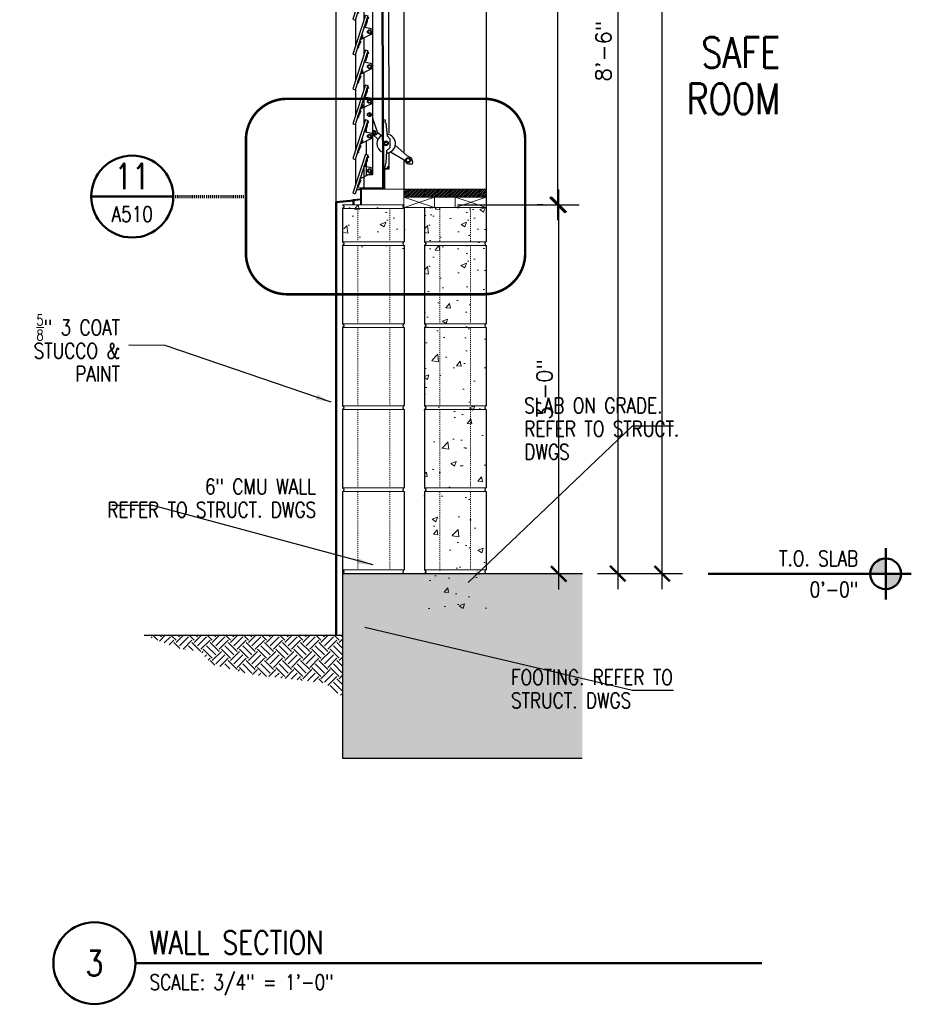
# Model space of a CAD drawing. Header units: inches. Extents: x -3803 to 34213, y -3756 to 4522.
# Tile 35 of 65: x 32087 to 32174, y 3502 to 3598. Entities that reach past the tile are written whole.
import ezdxf
from ezdxf.enums import TextEntityAlignment as Align

# ---------------------------------------------------------------- set-up
doc = ezdxf.new("R2010")
doc.units = ezdxf.units.IN
doc.header["$LTSCALE"] = 0.011
doc.header["$MEASUREMENT"] = 0
doc.header["$PDMODE"] = 1
doc.linetypes.add('DGN Style 3', pattern=[2.233833, 1.595595, -0.638238])
doc.linetypes.add('HIDDEN2', pattern=[0.1875, 0.125, -0.0625])
doc.layers.get('0').update_dxf_attribs({"linetype": 'CONTINUOUS'})
doc.layers.get('Defpoints').update_dxf_attribs({"linetype": 'CONTINUOUS'})
doc.layers.add('A-elev-8', color=8, linetype='CONTINUOUS')
doc.layers.add('woodfill', color=254, linetype='CONTINUOUS')
for name, color, linetype, lineweight in [('A-STAIRS', 3, 'CONTINUOUS', 0), ('A-STRC-IDEN-48', 144, 'CONTINUOUS', 50), ('DIM', 4, 'CONTINUOUS', 13), ('G-DIM', 9, 'CONTINUOUS', 18), ('G-NOTE', 134, 'CONTINUOUS', 18), ('G-PEN0', 174, 'CONTINUOUS', 13), ('G-PEN1', 214, 'CONTINUOUS', 18), ('G-PEN2', 8, 'CONTINUOUS', 25), ('G-PEN4', 4, 'CONTINUOUS', 50), ('G-PEN5', 3, 'CONTINUOUS', 70), ('G-REF', 144, 'CONTINUOUS', 50)]:
    doc.layers.add(name, color=color, linetype=linetype, lineweight=lineweight)
doc.styles.add('ROMANS', font='romans.shx')
doc.styles.add('ROMANS_SML_012', font='ROMANS.shx', dxfattribs={"width": 0.8, "height": 1.125})
doc.dimstyles.new('DIM_016', dxfattribs={"dimscale": 16, "dimtxt": 0.09375, "dimasz": 0.09375, "dimexe": 0.125, "dimexo": 0.09375, "dimgap": 0.03125, "dimtad": 1, "dimdec": 6, "dimrnd": 0.25, "dimzin": 15, "dimdsep": 46, "dimlunit": 4, "dimtxsty": 'ROMANS', "dimblk1": 'ARCHTICK', "dimblk2": 'ARCHTICK', "dimsah": 1, "dimcen": 0.0625, "dimdle": 0.09375, "dimclrd": 256, "dimclre": 256, "dimclrt": 134, "dimadec": 0, "dimazin": 0, "dimtfac": 1, "dimtdec": 6, "dimtix": 1, "dimtmove": 1, "dimatfit": 3, "dimfxl": 1, "dimtvp": 1.2, "dimfrac": 2, "dimtolj": 1, "dimtzin": 15, "dimarcsym": 0})

# ---------------------------------------------------------------- blocks, each defined once
blk = doc.blocks.new('_ArchTick')
at = {"color": 0, "linetype": 'ByBlock', "const_width": 0.15}
blk.add_lwpolyline([(-0.5, -0.5), (0.5, 0.5)], dxfattribs=at)
blk = doc.blocks.new('DET-REF')
blk.add_line((0.25, 0), (-0.25, 0))
blk.add_circle((0, 0), 0.25)
at = {"style": 'ROMANS', "width": 0.8}
blk.add_attdef('A', text='', height=0.1562, dxfattribs=at).set_placement((-0.0013, 0.0449), align=Align.CENTER)
at = {"color": 134, "style": 'ROMANS', "width": 0.8}
blk.add_attdef('AXXX', text='', height=0.0938, dxfattribs=at).set_placement((0, -0.1538), align=Align.CENTER)
blk = doc.blocks.new('window on concrete')
at = {"layer": 'A-elev-8'}
for p, q in [((-0.059, 47.998), (-0.045, 47.998)), ((-0.139, 46.173), (-0.139, 5.045)), ((-3.897, 45.903), (-5.138, 42.101)), ((-3.659, 45.825), (-4.901, 42.023)), ((-4.053, 46.069), (-4.053, 45.426)), ((-3.897, 45.903), (-3.659, 45.825)), ((-3.808, 45.37), (-3.808, 44.661)), ((-2.384, 46.076), (-2.241, 1.646)), ((-2.288, 46.076), (-2.145, 1.505)), ((-1.792, 46.078), (-0.139, 46.078)), ((-1.721, 45.624), (-1.64, 45.624)), ((-1.64, 46.078), (-1.621, 6.978)), ((-4.053, 44.62), (-4.053, 41.913)), ((-3.808, 44.679), (-3.187, 44.679)), ((-3.187, 44.679), (-3.187, 2.924)), ((-3.897, 42.391), (-5.138, 38.588)), ((-3.659, 42.313), (-4.901, 38.511)), ((-3.897, 42.391), (-3.659, 42.313)), ((-5.138, 42.101), (-4.901, 42.023)), ((-3.664, 42.269), (-4.775, 38.931)), ((-3.808, 41.857), (-3.808, 41.148)), ((-4.055, 40.153), (-4.055, 38.509)), ((-3.897, 38.878), (-5.138, 35.076)), ((-5.138, 38.588), (-4.901, 38.511)), ((-3.659, 38.801), (-4.901, 34.998)), ((-3.897, 38.878), (-3.659, 38.801)), ((-4.053, 36.649), (-4.053, 35.004)), ((-3.897, 35.481), (-5.138, 31.679)), ((-5.138, 35.076), (-4.901, 34.998)), ((-3.659, 35.404), (-4.901, 31.601)), ((-3.897, 35.481), (-3.659, 35.404)), ((-4.053, 33.252), (-4.053, 31.607)), ((-3.897, 32.085), (-5.138, 28.282)), ((-3.659, 32.007), (-4.901, 28.205)), ((-3.897, 32.085), (-3.659, 32.007)), ((-5.138, 31.679), (-4.901, 31.601)), ((-4.053, 29.855), (-4.053, 28.211)), ((-3.897, 28.688), (-5.138, 24.886)), ((-5.138, 28.282), (-4.901, 28.205)), ((-3.659, 28.61), (-4.901, 24.808)), ((-3.897, 28.688), (-3.659, 28.61)), ((-4.053, 26.458), (-4.053, 24.814)), ((-3.897, 25.291), (-5.138, 21.489)), ((-3.659, 25.214), (-4.901, 21.411)), ((-3.897, 25.291), (-3.659, 25.214)), ((-5.138, 24.886), (-4.901, 24.808)), ((-4.053, 23.062), (-4.053, 21.417)), ((-3.897, 21.894), (-5.138, 18.092)), ((-5.138, 21.489), (-4.901, 21.411)), ((-3.659, 21.817), (-4.901, 18.014)), ((-3.897, 21.894), (-3.659, 21.817)), ((-4.053, 19.665), (-4.053, 18.02)), ((-3.897, 18.498), (-5.138, 14.695)), ((-3.659, 18.42), (-4.901, 14.618)), ((-3.897, 18.498), (-3.659, 18.42)), ((-5.138, 18.092), (-4.901, 18.014)), ((-4.053, 16.268), (-4.053, 14.624)), ((-3.897, 15.101), (-5.138, 11.298)), ((-5.138, 14.695), (-4.901, 14.618)), ((-3.659, 15.023), (-4.901, 11.221)), ((-3.897, 15.101), (-3.659, 15.023)), ((-4.053, 12.871), (-4.053, 11.227)), ((-3.897, 11.704), (-5.138, 7.902)), ((-3.659, 11.627), (-4.901, 7.824)), ((-3.897, 11.704), (-3.659, 11.627)), ((-5.138, 11.298), (-4.901, 11.221)), ((-4.053, 10.421), (-4.053, 7.83)), ((-3.644, 8.92), (-3.399, 8.636)), ((-3.595, 8.959), (-3.353, 8.679)), ((-3.897, 8.307), (-5.138, 4.505)), ((-5.138, 7.902), (-4.901, 7.824)), ((-5.138, 7.902), (-4.901, 7.824)), ((-3.659, 8.23), (-4.901, 4.427)), ((-3.664, 8.186), (-4.775, 4.848)), ((-3.897, 8.307), (-3.659, 8.23)), ((-3.808, 7.774), (-3.808, 7.065)), ((-3.808, 6.217), (-3.808, 4.905)), ((-3.897, 4.934), (-5.138, 1.131)), ((-3.659, 4.856), (-4.901, 1.054)), ((-3.897, 4.934), (-3.659, 4.856)), ((-1.621, 5.082), (-1.621, 3.482)), ((-5.138, 4.505), (-4.901, 4.427)), ((-3.808, 4.401), (-3.808, 2.838)), ((-0.139, 4.39), (-0.139, 1.509)), ((-4.053, 3.651), (-4.053, 1.646)), ((-3.192, 2.909), (-3.699, 2.909)), ((-5.138, 1.131), (-4.901, 1.054)), ((-4.758, 1.49), (-4.331, 1.49)), ((-4.732, 1.57), (-4.732, 1.49)), ((-4.331, 0), (-4.331, 1.509)), ((-0.046, 0.002), (-0.045, 0.002))]:
    blk.add_line(p, q, dxfattribs=at)
for points in [[(-1.64, 45.624), (-1.721, 45.624), (-1.721, 46.079), (-4.985, 46.065), (-4.986, 47.749)], [(-4.857, 46.065), (-4.857, 42.963)], [(-1.64, 46.078), (-1.64, 45.624)], [(-4.409, 43.365), (-4.349, 43.35), (-4.5, 42.969), (-4.593, 42.834), (-4.559, 42.699), (-4.606, 42.67), (-4.635, 42.829), (-4.407, 43.365)], [(-4.857, 42.157), (-4.857, 39.451)], [(-4.409, 39.852), (-4.349, 39.838), (-4.5, 39.457), (-4.593, 39.322), (-4.559, 39.187), (-4.606, 39.158), (-4.635, 39.316), (-4.407, 39.853)], [(-4.859, 38.638), (-4.859, 36.046)], [(-4.409, 36.34), (-4.349, 36.326), (-4.5, 35.944), (-4.593, 35.81), (-4.559, 35.675), (-4.606, 35.645), (-4.635, 35.804), (-4.407, 36.34)], [(-4.857, 35.134), (-4.857, 32.541)], [(-4.409, 32.943), (-4.349, 32.929), (-4.5, 32.548), (-4.593, 32.413), (-4.559, 32.278), (-4.606, 32.249), (-4.635, 32.407), (-4.407, 32.944)], [(-4.857, 31.737), (-4.857, 29.145)], [(-4.409, 29.546), (-4.349, 29.532), (-4.5, 29.151), (-4.593, 29.016), (-4.559, 28.881), (-4.606, 28.852), (-4.635, 29.011), (-4.407, 29.547)], [(-4.857, 28.34), (-4.857, 25.748)], [(-4.409, 26.15), (-4.349, 26.135), (-4.5, 25.754), (-4.593, 25.619), (-4.559, 25.484), (-4.606, 25.455), (-4.635, 25.614), (-4.407, 26.15)], [(-4.857, 24.943), (-4.857, 22.351)], [(-4.409, 22.753), (-4.349, 22.739), (-4.5, 22.357), (-4.593, 22.222), (-4.559, 22.087), (-4.606, 22.058), (-4.635, 22.217), (-4.407, 22.753)], [(-4.857, 21.546), (-4.857, 18.954)], [(-4.409, 19.356), (-4.349, 19.342), (-4.5, 18.961), (-4.593, 18.826), (-4.559, 18.691), (-4.606, 18.662), (-4.635, 18.82), (-4.407, 19.356)], [(-4.857, 18.15), (-4.857, 15.558)], [(-4.409, 15.959), (-4.349, 15.945), (-4.5, 15.564), (-4.593, 15.429), (-4.559, 15.294), (-4.606, 15.265), (-4.635, 15.423), (-4.407, 15.96)], [(-4.857, 14.753), (-4.857, 12.161)], [(-4.409, 12.563), (-4.349, 12.548), (-4.5, 12.167), (-4.593, 12.032), (-4.559, 11.897), (-4.606, 11.868), (-4.635, 12.027), (-4.407, 12.563)], [(-4.857, 11.356), (-4.857, 8.764)], [(-4.409, 9.166), (-4.349, 9.152), (-4.5, 8.77), (-4.593, 8.635), (-4.559, 8.5), (-4.606, 8.471), (-4.635, 8.63), (-4.407, 9.166)], [(-4.857, 7.959), (-4.857, 5.367)], [(-2.154, 8.308), (-1.975, 8.297), (-1.997, 8.051), (-1.899, 7.967), (-1.776, 6.735), (-1.519, 6.428), (-1.514, 5.554), (-1.824, 5.254), (-1.895, 4.045), (-1.97, 3.921), (-1.987, 3.678), (-2.156, 3.687)], [(-3.172, 6.843), (-2.666, 6.394)], [(-2.77, 7.1), (-2.309, 6.755)], [(-4.409, 5.769), (-4.349, 5.755), (-4.5, 5.374), (-4.593, 5.239), (-4.559, 5.104), (-4.606, 5.074), (-4.635, 5.233), (-4.407, 5.769)], [(-1.442, 5.153), (-0.105, 4.371), (0.152, 4.024), (0.32, 3.99), (0.69, 3.99), (0.723, 4.136), (0.6, 4.538), (0.175, 4.762), (-0.978, 5.802)], [(-4.857, 4.562), (-4.857, 1.994)], [(-2.144, 1.509), (-2.144, 3.578), (-1.695, 3.578), (-1.695, 3.712), (-1.619, 3.712), (-1.619, 3.482), (-2.041, 3.482), (-2.043, 1.509)], [(-4.409, 2.395), (-4.349, 2.381), (-4.5, 2), (-4.593, 1.865), (-4.559, 1.73), (-4.606, 1.701), (-4.635, 1.86), (-4.407, 2.396)], [(-4.331, 1.509), (-4.331, 1.576), (-4.483, 1.576), (-4.483, 1.646), (-2.241, 1.646)], [(-2.205, 1.505), (-2.205, 1.509), (-3.825, 1.509), (-3.825, 1.509)]]:
    blk.add_lwpolyline(points, dxfattribs=at)
for points in [[(-4.435, 43.506), (-3.318, 44.053, 0.796581), (-3.442, 44.587), (-4.001, 44.699), (-4.009, 44.744), (-3.977, 44.812), (-3.876, 44.832), (-3.853, 44.844), (-3.696, 45.327), (-3.691, 45.536), (-3.574, 45.636), (-3.609, 45.67), (-3.732, 45.563), (-3.746, 45.321), (-3.897, 44.861), (-3.895, 44.844), (-3.883, 44.831)], [(-4.435, 39.994), (-3.318, 40.54, 0.796581), (-3.442, 41.075), (-4.001, 41.187), (-4.009, 41.231), (-3.977, 41.299), (-3.876, 41.32), (-3.853, 41.332), (-3.696, 41.814), (-3.691, 42.023), (-3.574, 42.123), (-3.609, 42.158), (-3.732, 42.05), (-3.746, 41.808), (-3.897, 41.349), (-3.895, 41.332), (-3.883, 41.319)], [(-4.435, 36.482), (-3.318, 37.028, 0.796581), (-3.442, 37.562), (-4.001, 37.675), (-4.009, 37.719), (-3.977, 37.787), (-3.876, 37.807), (-3.853, 37.82), (-3.696, 38.302), (-3.691, 38.511), (-3.574, 38.611), (-3.609, 38.646), (-3.732, 38.538), (-3.746, 38.296), (-3.897, 37.837), (-3.895, 37.819), (-3.883, 37.807)], [(-4.435, 33.085), (-3.318, 33.631, 0.796581), (-3.442, 34.165), (-4.001, 34.278), (-4.009, 34.322), (-3.977, 34.39), (-3.876, 34.41), (-3.853, 34.423), (-3.696, 34.905), (-3.691, 35.114), (-3.574, 35.214), (-3.609, 35.249), (-3.732, 35.141), (-3.746, 34.899), (-3.897, 34.44), (-3.895, 34.423), (-3.883, 34.41)], [(-4.435, 29.688), (-3.318, 30.235, 0.796581), (-3.442, 30.769), (-4.001, 30.881), (-4.009, 30.925), (-3.977, 30.994), (-3.876, 31.014), (-3.853, 31.026), (-3.696, 31.509), (-3.691, 31.718), (-3.574, 31.817), (-3.609, 31.852), (-3.732, 31.744), (-3.746, 31.502), (-3.897, 31.043), (-3.895, 31.026), (-3.883, 31.013)], [(-4.435, 26.292), (-3.318, 26.838, 0.796581), (-3.442, 27.372), (-4.001, 27.484), (-4.009, 27.529), (-3.977, 27.597), (-3.876, 27.617), (-3.853, 27.629), (-3.696, 28.112), (-3.691, 28.321), (-3.574, 28.421), (-3.609, 28.455), (-3.732, 28.348), (-3.746, 28.106), (-3.897, 27.647), (-3.895, 27.629), (-3.883, 27.616)], [(-4.435, 22.895), (-3.318, 23.441, 0.796581), (-3.442, 23.975), (-4.001, 24.088), (-4.009, 24.132), (-3.977, 24.2), (-3.876, 24.22), (-3.853, 24.233), (-3.696, 24.715), (-3.691, 24.924), (-3.574, 25.024), (-3.609, 25.059), (-3.732, 24.951), (-3.746, 24.709), (-3.897, 24.25), (-3.895, 24.232), (-3.883, 24.22)], [(-4.009, 24.133), (-3.989, 24.046), (-3.419, 23.937, -0.804516), (-3.404, 23.385), (-4.45, 22.864), (-4.009, 24.133)], [(-4.435, 19.498), (-3.318, 20.044, 0.796581), (-3.442, 20.578), (-4.001, 20.691), (-4.009, 20.735), (-3.977, 20.803), (-3.876, 20.823), (-3.853, 20.836), (-3.696, 21.318), (-3.691, 21.527), (-3.574, 21.627), (-3.609, 21.662), (-3.732, 21.554), (-3.746, 21.312), (-3.897, 20.853), (-3.895, 20.836), (-3.883, 20.823)], [(-4.435, 16.101), (-3.318, 16.647, 0.796581), (-3.442, 17.182), (-4.001, 17.294), (-4.009, 17.338), (-3.977, 17.407), (-3.876, 17.427), (-3.853, 17.439), (-3.696, 17.922), (-3.691, 18.131), (-3.574, 18.23), (-3.609, 18.265), (-3.732, 18.157), (-3.746, 17.915), (-3.897, 17.456), (-3.895, 17.439), (-3.883, 17.426)], [(-4.435, 12.704), (-3.318, 13.251, 0.796581), (-3.442, 13.785), (-4.001, 13.897), (-4.009, 13.942), (-3.977, 14.01), (-3.876, 14.03), (-3.853, 14.042), (-3.696, 14.525), (-3.691, 14.734), (-3.574, 14.834), (-3.609, 14.868), (-3.732, 14.761), (-3.746, 14.518), (-3.897, 14.059), (-3.895, 14.042), (-3.883, 14.029)], [(-4.435, 9.308), (-3.318, 9.854, 0.796581), (-3.442, 10.388), (-4.001, 10.501), (-4.009, 10.545), (-3.977, 10.613), (-3.876, 10.633), (-3.853, 10.646), (-3.696, 11.128), (-3.691, 11.337), (-3.574, 11.437), (-3.609, 11.472), (-3.732, 11.364), (-3.746, 11.122), (-3.897, 10.663), (-3.895, 10.645), (-3.883, 10.633)], [(-4.435, 5.911), (-3.318, 6.457, 0.796581), (-3.442, 6.991), (-4.001, 7.104), (-4.009, 7.148), (-3.977, 7.216), (-3.876, 7.236), (-3.853, 7.249), (-3.696, 7.731), (-3.691, 7.94), (-3.574, 8.04), (-3.609, 8.075), (-3.732, 7.967), (-3.746, 7.725), (-3.897, 7.266), (-3.895, 7.248), (-3.883, 7.236)], [(-3.187, 8.459), (-2.763, 7.098, -0.767087), (-3.18, 6.835)], [(-4.435, 2.537), (-3.318, 3.084, 0.796581), (-3.442, 3.618), (-4.001, 3.73), (-4.009, 3.774), (-3.977, 3.843), (-3.876, 3.863), (-3.853, 3.875), (-3.696, 4.358), (-3.691, 4.567), (-3.574, 4.666), (-3.609, 4.701), (-3.732, 4.594), (-3.746, 4.351), (-3.897, 3.892), (-3.895, 3.875), (-3.883, 3.862)]]:
    blk.add_lwpolyline(points, format="xyb", dxfattribs=at)
for centre, radius in [((-3.503, 44.282), 0.189), ((-3.505, 44.274), 0.147), ((-3.503, 40.77), 0.189), ((-3.505, 40.762), 0.147), ((-3.503, 37.258), 0.189), ((-3.505, 37.25), 0.147), ((-3.503, 33.861), 0.189), ((-3.505, 33.853), 0.147), ((-3.503, 30.464), 0.189), ((-3.505, 30.456), 0.147), ((-3.503, 27.067), 0.189), ((-3.505, 27.06), 0.147), ((-3.503, 23.671), 0.189), ((-3.505, 23.663), 0.147), ((-3.503, 20.274), 0.189), ((-3.505, 20.266), 0.147), ((-3.503, 16.877), 0.189), ((-3.505, 16.869), 0.147), ((-3.503, 13.48), 0.189), ((-3.505, 13.472), 0.147), ((-3.503, 10.083), 0.189), ((-3.505, 10.076), 0.147), ((-3.503, 8.794), 0.189), ((-3.503, 6.687), 0.189), ((-3.505, 6.679), 0.147), ((-3.036, 7.046), 0.107), ((-1.892, 5.996), 0.233), ((-1.88, 5.984), 0.14), ((0.271, 4.345), 0.251), ((0.271, 4.345), 0.167), ((-3.503, 3.313), 0.189), ((-3.505, 3.305), 0.147)]:
    blk.add_circle(centre, radius, dxfattribs=at)
for centre, radius, start, end in [((-4.325, 43.834), 0.178, 253.46167, 68.24755), ((-4.343, 43.845), 0.109, 266.06037, 55.64885), ((-4.325, 40.321), 0.178, 253.46167, 68.24755), ((-4.343, 40.332), 0.109, 266.06037, 55.64885), ((-4.325, 36.835), 0.178, 253.46167, 68.24755), ((-4.343, 36.846), 0.109, 266.06037, 55.64885), ((-4.325, 33.439), 0.178, 253.46167, 68.24755), ((-4.343, 33.45), 0.109, 266.06037, 55.64885), ((-4.325, 30.042), 0.178, 253.46167, 68.24755), ((-4.343, 30.053), 0.109, 266.06037, 55.64885), ((-4.325, 26.645), 0.178, 253.46167, 68.24755), ((-4.343, 26.656), 0.109, 266.06037, 55.64885), ((-4.325, 23.248), 0.178, 253.46167, 68.24755), ((-4.343, 23.259), 0.109, 266.06037, 55.64885), ((-4.325, 19.851), 0.178, 253.46167, 68.24755), ((-4.343, 19.863), 0.109, 266.06037, 55.64885), ((-4.325, 16.455), 0.178, 253.46167, 68.24755), ((-4.343, 16.466), 0.109, 266.06037, 55.64885), ((-4.325, 13.058), 0.178, 253.46167, 68.24755), ((-4.343, 13.069), 0.109, 266.06037, 55.64885), ((-4.325, 9.661), 0.178, 253.46167, 68.24755), ((-4.343, 9.672), 0.109, 266.06037, 55.64885), ((-3.044, 7.037), 0.168, 211.55068, 148.44932), ((-1.866, 5.959), 0.911, 114.30276, 245.69724), ((-1.866, 5.959), 0.911, 271.87075, 85.1759), ((-4.325, 6.238), 0.178, 253.46167, 68.24755), ((-4.343, 6.249), 0.109, 266.06037, 55.64885)]:
    blk.add_arc(centre, radius, start, end, dxfattribs=at)
at = {"layer": 'DIM', "ltscale": 10}
blk.add_line((-4.906, 47.752), (-4.906, 48.003), dxfattribs=at)
at = {"layer": 'DIM', "ltscale": 10, "flags": 128}
blk.add_lwpolyline([(-0.647, 47.752), (-0.125, 47.752), (-0.139, 46.173), (-4.905, 46.173), (-4.906, 47.752), (-4.397, 47.752)], dxfattribs=at)
blk.add_lwpolyline([(-0.139, 0.002), (-4.262, 0), (-4.262, 1.509), (-0.139, 1.509)], close=True, dxfattribs=at)
blk = doc.blocks.new('scheme 04')
at = {"layer": 'A-STAIRS', "ltscale": 10, "true_color": 0xc7c8ca}
h = blk.add_hatch(dxfattribs=at)
h.set_pattern_fill('EARTH', color=9, scale=5, angle=45)
h.set_pattern_definition([(45, (-32155.9001, -3730.3353), (0, 1.767766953), [1.25, -1.25]), (45, (-32156.2316, -3730.0038), (0, 1.767766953), [1.25, -1.25]), (45, (-32156.563, -3729.6724), (0, 1.767766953), [1.25, -1.25]), (135, (-32156.563, -3729.4514), (-1.767766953, 1e-16), [1.25, -1.25]), (135, (-32156.2316, -3729.12), (-1.767766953, 1e-16), [1.25, -1.25]), (135, (-32155.9001, -3728.7885), (-1.767766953, 1e-16), [1.25, -1.25])])
h.paths.add_polyline_path([(-164.91, -192), (-145.541, -192), (-145.541, -198), (-147.429, -196.65), (-154.221, -195.878), (-158.325, -194.863), (-159.352, -193.633), (-161.622, -193.276)])
at = {"layer": 'G-PEN0'}
h = blk.add_hatch(dxfattribs=at)
h.set_pattern_fill('AR-CONC', color=256, scale=0.75, style=0)
h.set_pattern_definition([(50, (-30017.301, -3836.3353), (5.3794514, -0.470641), [0.5625, -6.1875]), (355, (-30017.301, -3836.3353), (-1.040635, 5.641441), [0.45, -4.95]), (100.451444, (-30016.853, -3836.3745), (4.33881635, 5.1707999), [0.4780514, -5.2585658]), (46.1842, (-30017.301, -3834.835), (8.00431, -1.2413946), [0.84375, -9.28125]), (96.635635, (-30016.634, -3834.939), (7.0099646, 7.3058895), [0.7170776, -7.8878532]), (351.184164, (-30017.301, -3834.835), (7.0099646, 7.3058895), [0.675, -7.425]), (21, (-30016.551, -3835.2103), (4.4768029, -3.0196417), [0.5625, -6.1875]), (326, (-30016.551, -3835.2103), (1.824865, 5.4386253), [0.45, -4.95]), (71.451445, (-30016.178, -3835.462), (6.3016678, 2.41898365), [0.4780514, -5.2585658]), (37.5, (-30017.3011, -3836.3353), (0.09119891, 2.4967039), [0, -4.89, 0, -5.025, 0, -4.96875]), (7.5, (-30017.3011, -3836.3353), (1.97302153, 2.95808784), [0, -2.865, 0, -4.7775, 0, -1.89375]), (327.5, (-30018.9736, -3836.3353), (4.00366827, -0.16916154), [0, -1.875, 0, -5.85, 0, -7.7625]), (317.5, (-30019.7236, -3836.3353), (4.37389627, 0.75078737), [0, -2.4375, 0, -3.885, 0, -5.5125])])
h.paths.add_polyline_path([(-137.542, -150.265), (-131.541, -150.265), (-131.542, -190), (-137.542, -190)])
h.paths.add_polyline_path([(-137.47, -90), (-131.433, -90), (-131.541, -101.994), (-137.541, -101.998)])
h = blk.add_hatch(dxfattribs=at)
h.set_pattern_fill('AR-CONC', color=256, scale=0.75, style=0)
h.set_pattern_definition([(50, (-30025.1742, -3832.3353), (5.3794514, -0.470641), [0.5625, -6.1875]), (355, (-30025.174, -3832.3353), (-1.040635, 5.641441), [0.45, -4.95]), (100.451444, (-30024.726, -3832.3745), (4.33881635, 5.1707999), [0.4780514, -5.2585658]), (46.1842, (-30025.174, -3830.835), (8.00431, -1.2413946), [0.84375, -9.28125]), (96.635635, (-30024.507, -3830.939), (7.0099646, 7.3058895), [0.7170776, -7.8878532]), (351.184164, (-30025.174, -3830.835), (7.0099646, 7.3058895), [0.675, -7.425]), (21, (-30024.4242, -3831.2103), (4.4768029, -3.0196417), [0.5625, -6.1875]), (326, (-30024.424, -3831.2103), (1.824865, 5.4386253), [0.45, -4.95]), (71.451445, (-30024.051, -3831.462), (6.3016678, 2.41898365), [0.4780514, -5.2585658]), (37.5, (-30025.1742, -3832.3353), (0.09119891, 2.4967039), [0, -4.89, 0, -5.025, 0, -4.96875]), (7.5, (-30025.1742, -3832.3353), (1.97302153, 2.95808784), [0, -2.865, 0, -4.7775, 0, -1.89375]), (327.5, (-30026.8467, -3832.3353), (4.00366827, -0.16916154), [0, -1.875, 0, -5.85, 0, -7.7625]), (317.5, (-30027.5967, -3832.3353), (4.37389627, 0.75078737), [0, -2.4375, 0, -3.885, 0, -5.5125])])
h.paths.add_polyline_path([(-139.415, -149.997), (-145.415, -149.997), (-145.415, -154.392), (-139.415, -154.392)])
h = blk.add_hatch(dxfattribs=at)
h.set_pattern_fill('AR-CONC', color=256, scale=0.75, style=0)
h.set_pattern_definition([(50, (-30017.2995, -3832.3353), (5.3794514, -0.470641), [0.5625, -6.1875]), (355, (-30017.2995, -3832.3353), (-1.040635, 5.641441), [0.45, -4.95]), (100.451444, (-30016.851, -3832.3745), (4.33881635, 5.1707999), [0.4780514, -5.2585658]), (46.1842, (-30017.2995, -3830.835), (8.00431, -1.2413946), [0.84375, -9.28125]), (96.635635, (-30016.6325, -3830.939), (7.0099646, 7.3058895), [0.7170776, -7.8878532]), (351.184164, (-30017.2995, -3830.835), (7.0099646, 7.3058895), [0.675, -7.425]), (21, (-30016.5495, -3831.2103), (4.4768029, -3.0196417), [0.5625, -6.1875]), (326, (-30016.5495, -3831.2103), (1.824865, 5.4386253), [0.45, -4.95]), (71.451445, (-30016.1764, -3831.462), (6.3016678, 2.41898365), [0.4780514, -5.2585658]), (37.5, (-30017.2995, -3832.3353), (0.09119891, 2.4967039), [0, -4.89, 0, -5.025, 0, -4.96875]), (7.5, (-30017.2995, -3832.3353), (1.97302153, 2.95808784), [0, -2.865, 0, -4.7775, 0, -1.89375]), (327.5, (-30018.972, -3832.3353), (4.00366827, -0.16916154), [0, -1.875, 0, -5.85, 0, -7.7625]), (317.5, (-30019.722, -3832.3353), (4.37389627, 0.75078737), [0, -2.4375, 0, -3.885, 0, -5.5125])])
h.paths.add_polyline_path([(-131.541, -150.265), (-137.541, -150.265), (-137.541, -154.392), (-131.541, -154.392)])
at = {"layer": 'G-PEN0', "true_color": 0xc7c8ca}
blk.add_hatch(color=9, dxfattribs=at).paths.add_polyline_path([(-122.152, -204), (-122.152, -186), (-145.541, -186), (-145.541, -204)])
at = {"layer": 'woodfill', "ltscale": 10}
h = blk.add_hatch(dxfattribs=at)
h.set_pattern_fill('ANSI31', color=256)
h.set_pattern_definition([(45, (-32264.24505, -3855.60301), (-0.08838834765, 0.08838834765), [])])
h.paths.add_polyline_path([(-131.541, -149.265), (-139.555, -149.265), (-139.568, -148.488), (-131.541, -148.488)])
at = {"color": 5, "ltscale": 10}
for p, q in [((-145.541, -185.625), (-145.541, -204)), ((-145.541, -186), (-122.152, -186)), ((-145.541, -186), (-122.152, -186)), ((-145.541, -204), (-122.152, -204))]:
    blk.add_line(p, q, dxfattribs=at)
at = {"color": 6, "ltscale": 10}
blk.add_line((-164.91, -192), (-145.541, -192), dxfattribs=at)
at = {"layer": 'A-elev-8'}
blk.add_line((-144.485, -149.572), (-144.493, -149.498), dxfattribs=at)
for points in [[(-144.493, -149.498), (-143.746, -149.42)], [(-144.485, -149.572), (-143.746, -149.495)]]:
    blk.add_lwpolyline(points, dxfattribs=at)
at = {"layer": 'DIM', "ltscale": 10}
for p, q in [((-143.677, -149.744), (-143.677, -148.488)), ((-139.555, -149.265), (-136.555, -150.265)), ((-136.555, -149.265), (-139.541, -150.265)), ((-134.541, -149.265), (-131.541, -150.265)), ((-131.541, -149.265), (-134.527, -150.265)), ((-145.541, -149.997), (-139.541, -149.997)), ((-145.541, -149.997), (-139.555, -149.997)), ((-137.541, -150.265), (-131.541, -150.265)), ((-137.541, -150.265), (-131.541, -150.265))]:
    blk.add_line(p, q, dxfattribs=at)
at = {"layer": 'DIM', "color": 4, "ltscale": 10}
blk.add_line((-122.152, -186), (-124.985, -186), dxfattribs=at)
at = {"layer": 'DIM', "ltscale": 10}
for points in [[(-131.541, -149.265), (-139.568, -149.265), (-139.555, -148.488), (-131.541, -148.488)], [(-139.555, -150.265), (-139.555, -149.265), (-136.555, -149.265), (-136.555, -150.265)], [(-134.541, -150.265), (-134.541, -149.265), (-131.541, -149.265), (-131.541, -150.265)]]:
    blk.add_lwpolyline(points, close=True, dxfattribs=at)
at = {"layer": 'G-PEN0', "flags": 128}
for points in [[(-139.541, -153.608), (-145.541, -153.608), (-145.541, -150.372), (-139.541, -150.372)], [(-131.541, -153.608), (-137.541, -153.608), (-137.541, -150.265), (-131.541, -150.265)], [(-139.541, -161.608), (-145.541, -161.608), (-145.541, -153.983), (-139.541, -153.983)], [(-131.541, -161.608), (-137.541, -161.608), (-137.541, -153.983), (-131.541, -153.983)], [(-139.541, -169.614), (-145.541, -169.614), (-145.541, -161.989), (-139.541, -161.989)], [(-131.541, -169.614), (-137.541, -169.614), (-137.541, -161.989), (-131.541, -161.989)], [(-139.541, -177.619), (-145.541, -177.619), (-145.541, -169.994), (-139.541, -169.994)], [(-131.541, -177.619), (-137.541, -177.619), (-137.541, -169.994), (-131.541, -169.994)], [(-139.541, -185.625), (-145.541, -185.625), (-145.541, -178), (-139.541, -178)], [(-131.541, -185.625), (-137.541, -185.625), (-137.541, -178), (-131.541, -178)]]:
    blk.add_lwpolyline(points, close=True, dxfattribs=at)
at = {"layer": 'G-PEN1', "linetype": 'Continuous'}
for p, q in [((-139.541, -150.372), (-145.541, -150.372)), ((-139.541, -150.372), (-145.541, -150.372)), ((-131.541, -150.265), (-137.541, -150.265)), ((-131.541, -150.265), (-137.541, -150.265)), ((-145.541, -153.608), (-139.541, -153.608)), ((-137.541, -153.608), (-131.541, -153.608)), ((-139.541, -153.983), (-145.541, -153.983)), ((-139.541, -153.983), (-145.541, -153.983)), ((-139.541, -153.983), (-145.541, -153.983)), ((-131.541, -153.983), (-137.541, -153.983)), ((-131.541, -153.983), (-137.541, -153.983)), ((-131.541, -153.983), (-137.541, -153.983)), ((-145.541, -161.608), (-139.541, -161.608)), ((-139.541, -161.989), (-145.541, -161.989)), ((-139.541, -161.989), (-145.541, -161.989)), ((-139.541, -161.989), (-145.541, -161.989)), ((-137.541, -161.608), (-131.541, -161.608)), ((-131.541, -161.989), (-137.541, -161.989)), ((-131.541, -161.989), (-137.541, -161.989)), ((-131.541, -161.989), (-137.541, -161.989)), ((-145.541, -169.614), (-139.541, -169.614)), ((-139.541, -169.994), (-145.541, -169.994)), ((-139.541, -169.994), (-145.541, -169.994)), ((-139.541, -169.994), (-145.541, -169.994)), ((-137.541, -169.614), (-131.541, -169.614)), ((-131.541, -169.994), (-137.541, -169.994)), ((-131.541, -169.994), (-137.541, -169.994)), ((-131.541, -169.994), (-137.541, -169.994)), ((-145.541, -177.619), (-139.541, -177.619)), ((-137.541, -177.619), (-131.541, -177.619)), ((-139.541, -178), (-145.541, -178)), ((-131.541, -178), (-137.541, -178)), ((-145.541, -185.625), (-139.541, -185.625)), ((-132.041, -185.619), (-137.541, -185.619)), ((-137.541, -185.625), (-131.541, -185.625)), ((-137.541, -186), (-131.541, -186))]:
    blk.add_line(p, q, dxfattribs=at)
at = {"layer": 'G-PEN1', "linetype": 'DGN Style 3'}
for p, q in [((-144.041, -150.372), (-144.041, -153.608)), ((-140.915, -150.372), (-140.915, -153.608)), ((-136.041, -150.265), (-136.041, -153.608)), ((-133.041, -150.265), (-133.041, -153.608)), ((-144.041, -153.983), (-144.041, -161.608)), ((-140.915, -153.983), (-140.915, -161.608)), ((-136.041, -153.983), (-136.041, -161.608)), ((-133.041, -153.983), (-133.041, -161.608)), ((-144.041, -161.989), (-144.041, -169.614)), ((-140.915, -161.989), (-140.915, -169.614)), ((-136.041, -161.989), (-136.041, -169.614)), ((-133.041, -161.989), (-133.041, -169.614)), ((-144.041, -169.994), (-144.041, -177.619)), ((-140.915, -169.994), (-140.915, -177.619)), ((-136.041, -169.994), (-136.041, -177.619)), ((-133.041, -169.994), (-133.041, -177.619)), ((-144.041, -178), (-144.041, -185.625)), ((-140.915, -178), (-140.915, -185.625)), ((-136.041, -178), (-136.041, -185.625)), ((-133.041, -178), (-133.041, -185.625))]:
    blk.add_line(p, q, dxfattribs=at)
at = {"layer": 'G-PEN2'}
for p, q in [((-146.166, -149.749), (-146.165, -102.62)), ((-131.541, -101.994), (-131.541, -149.997)), ((-145.541, -150.378), (-145.541, -153.614)), ((-139.541, -150.372), (-139.541, -153.608)), ((-137.541, -150.265), (-137.541, -153.608)), ((-131.541, -149.997), (-131.541, -153.608)), ((-145.541, -153.989), (-145.541, -161.614)), ((-139.541, -153.983), (-139.541, -161.608)), ((-137.541, -153.983), (-137.541, -161.608)), ((-131.541, -153.983), (-131.541, -161.608)), ((-145.541, -161.995), (-145.541, -169.619)), ((-139.541, -161.989), (-139.541, -169.614)), ((-137.541, -161.989), (-137.541, -169.614)), ((-131.541, -161.989), (-131.541, -169.614)), ((-145.541, -170), (-145.541, -177.625)), ((-139.541, -169.994), (-139.541, -177.619)), ((-137.541, -169.994), (-137.541, -177.619)), ((-131.541, -169.994), (-131.541, -177.619)), ((-145.541, -178), (-145.541, -185.625)), ((-139.541, -178), (-139.541, -185.625)), ((-137.541, -178), (-137.541, -185.625)), ((-131.541, -178), (-131.541, -185.625))]:
    blk.add_line(p, q, dxfattribs=at)
at = {"layer": 'G-PEN2', "extrusion": (0, 0, -1)}
for centre in [(145.63, -150.185), (145.63, -150.185), (145.63, -150.191), (145.63, -153.796), (145.63, -153.796), (145.63, -153.796), (145.63, -153.796), (145.63, -153.801), (137.63, -153.796), (137.63, -153.796), (137.63, -153.796), (145.63, -161.801), (145.63, -161.801), (145.63, -161.801), (145.63, -161.801), (145.63, -161.807), (137.63, -161.801), (137.63, -161.801), (137.63, -161.801), (145.63, -169.807), (145.63, -169.807), (145.63, -169.807), (145.63, -169.807), (145.63, -169.813), (137.63, -169.807), (137.63, -169.807), (137.63, -169.807), (145.63, -177.813), (145.63, -177.813), (137.63, -177.813), (145.63, -185.813), (137.63, -185.813)]:
    blk.add_arc(centre, 0.208, 115.4761, 244.5239, dxfattribs=at)
at = {"layer": 'G-PEN2'}
for centre, start, end in [((-139.451, -150.185), 115.4761, 244.5239), ((-139.451, -150.185), 115.4761, 244.5239), ((-139.451, -153.796), 115.4761, 244.5239), ((-139.451, -153.796), 115.4761, 244.5239), ((-139.451, -153.796), 115.4761, 244.5239), ((-137.63, -153.796), 295.4761, 64.5239), ((-137.63, -153.796), 295.4761, 64.5239), ((-137.63, -153.796), 295.4761, 64.5239), ((-131.451, -153.796), 115.4761, 244.5239), ((-131.451, -153.796), 115.4761, 244.5239), ((-131.451, -153.796), 115.4761, 244.5239), ((-139.451, -161.801), 115.4761, 244.5239), ((-139.451, -161.801), 115.4761, 244.5239), ((-139.451, -161.801), 115.4761, 244.5239), ((-137.63, -161.801), 295.4761, 64.5239), ((-137.63, -161.801), 295.4761, 64.5239), ((-137.63, -161.801), 295.4761, 64.5239), ((-131.451, -161.801), 115.4761, 244.5239), ((-131.451, -161.801), 115.4761, 244.5239), ((-131.451, -161.801), 115.4761, 244.5239), ((-139.451, -169.807), 115.4761, 244.5239), ((-139.451, -169.807), 115.4761, 244.5239), ((-139.451, -169.807), 115.4761, 244.5239), ((-137.63, -169.807), 295.4761, 64.5239), ((-137.63, -169.807), 295.4761, 64.5239), ((-137.63, -169.807), 295.4761, 64.5239), ((-131.451, -169.807), 115.4761, 244.5239), ((-131.451, -169.807), 115.4761, 244.5239), ((-131.451, -169.807), 115.4761, 244.5239), ((-139.451, -177.813), 115.4761, 244.5239), ((-137.63, -177.813), 295.4761, 64.5239), ((-131.451, -177.813), 115.4761, 244.5239), ((-139.451, -185.813), 115.4761, 244.5239), ((-137.63, -185.813), 295.4761, 64.5239), ((-131.451, -185.813), 115.4761, 244.5239)]:
    blk.add_arc(centre, 0.208, start, end, dxfattribs=at)
at = {"layer": 'G-PEN4'}
for p, q in [((-144.485, -149.572), (-146.166, -149.749)), ((-146.166, -149.749), (-146.166, -192)), ((-144.485, -149.572), (-144.485, -149.997))]:
    blk.add_line(p, q, dxfattribs=at)
blk.add_blockref('window on concrete', (-139.415, -149.997))
blk = doc.blocks.new('FLR-REF2')
h = blk.add_hatch(color=256)
h.paths.add_polyline_path([(0, 0.0938, 0.414214), (-0.0938, 0), (0, 0)])
h.paths.add_polyline_path([(0.0938, 0), (0, 0), (0, -0.0938, 0.414214)])
for p, q in [((0, 0.1562), (0, -0.1562)), ((0.1562, 0), (-1.0834, 0)), ((0, 0), (0, 0))]:
    blk.add_line(p, q)
blk.add_circle((0, 0), 0.0938)
at = {"color": 134, "style": 'ROMANS', "width": 0.8}
for p in [(-0.168, 0.0469), (-0.168, -0.143)]:
    blk.add_attdef('XX', text='', height=0.0938, dxfattribs=at).set_placement(p, align=Align.RIGHT)
blk = doc.blocks.new('*D50')
at = {"layer": 'Defpoints', "color": 0, "transparency": 16777216}
for p in [(32127.742, 3580.338), (32139.105, 3580.338), (32142.941, 3544.303)]:
    blk.add_point(p, dxfattribs=at)
at = {"layer": 'G-DIM', "lineweight": -2, "transparency": 16777216}
for p, q in [((32139.105, 3542.803), (32139.105, 3581.838)), ((32129.242, 3580.338), (32141.105, 3580.338)), ((32141.441, 3544.303), (32137.105, 3544.303))]:
    blk.add_line(p, q, dxfattribs=at)
at = {"layer": 'G-DIM', "lineweight": -2, "transparency": 16777216, "xscale": 1.5, "yscale": 1.5, "zscale": 1.5}
for p, rotation in [((32139.105, 3580.338), 90), ((32139.105, 3544.303), 270)]:
    blk.add_blockref('_ArchTick', p, dxfattribs=dict(at, rotation=rotation))
at = {"layer": 'G-DIM', "color": 134, "transparency": 16777216, "insert": (32137.712, 3562.32), "char_height": 1.5, "attachment_point": 5, "rotation": 90, "style": 'ROMANS'}
blk.add_mtext('\\A1;3\'-0"', dxfattribs=at)
blk = doc.blocks.new('*D51')
at = {"layer": 'Defpoints', "color": 0, "transparency": 16777216}
for p in [(32127.742, 3628.341), (32139.009, 3628.341), (32139.105, 3580.335)]:
    blk.add_point(p, dxfattribs=at)
at = {"layer": 'G-DIM', "lineweight": -2, "transparency": 16777216}
for p, q in [((32139.009, 3578.835), (32139.009, 3629.841)), ((32129.242, 3628.341), (32141.009, 3628.341)), ((32137.605, 3580.335), (32137.009, 3580.335))]:
    blk.add_line(p, q, dxfattribs=at)
at = {"layer": 'G-DIM', "lineweight": -2, "transparency": 16777216, "xscale": 1.5, "yscale": 1.5, "zscale": 1.5}
for p, rotation in [((32139.009, 3628.341), 90), ((32139.009, 3580.335), 270)]:
    blk.add_blockref('_ArchTick', p, dxfattribs=dict(at, rotation=rotation))
at = {"layer": 'G-DIM', "color": 134, "transparency": 16777216, "insert": (32134.83, 3608.728), "char_height": 1.5, "attachment_point": 5, "rotation": 90, "style": 'ROMANS'}
blk.add_mtext('\\A1;4\'-0"', dxfattribs=at)
blk = doc.blocks.new('*D55')
at = {"layer": 'Defpoints', "color": 0, "transparency": 16777216}
for p in [(32141.732, 3670.308), (32149.196, 3670.308), (32141.732, 3544.335)]:
    blk.add_point(p, dxfattribs=at)
at = {"layer": 'G-DIM', "lineweight": -2, "transparency": 16777216}
for p, q in [((32149.196, 3542.835), (32149.196, 3671.808)), ((32143.232, 3670.308), (32151.196, 3670.308)), ((32143.232, 3544.335), (32151.196, 3544.335))]:
    blk.add_line(p, q, dxfattribs=at)
at = {"layer": 'G-DIM', "lineweight": -2, "transparency": 16777216, "xscale": 1.5, "yscale": 1.5, "zscale": 1.5}
for p, rotation in [((32149.196, 3670.308), 90), ((32149.196, 3544.335), 270)]:
    blk.add_blockref('_ArchTick', p, dxfattribs=dict(at, rotation=rotation))
at = {"layer": 'G-DIM', "color": 134, "transparency": 16777216, "insert": (32147.803, 3607.322), "char_height": 1.5, "attachment_point": 5, "rotation": 90, "style": 'ROMANS'}
blk.add_mtext('\\A1;10\'-6"', dxfattribs=at)
blk = doc.blocks.new('*D180')
at = {"layer": 'Defpoints', "color": 0, "transparency": 16777216}
for p in [(32140.723, 3646.335), (32141.401, 3544.335), (32144.865, 3544.335)]:
    blk.add_point(p, dxfattribs=at)
at = {"layer": 'G-DIM', "lineweight": -2, "transparency": 16777216}
for p, q in [((32144.865, 3647.835), (32144.865, 3542.835)), ((32142.223, 3646.335), (32146.865, 3646.335)), ((32142.901, 3544.335), (32146.865, 3544.335))]:
    blk.add_line(p, q, dxfattribs=at)
at = {"layer": 'G-DIM', "lineweight": -2, "transparency": 16777216, "xscale": 1.5, "yscale": 1.5, "zscale": 1.5}
for p, rotation in [((32144.865, 3646.335), 90), ((32144.865, 3544.335), 270)]:
    blk.add_blockref('_ArchTick', p, dxfattribs=dict(at, rotation=rotation))
at = {"layer": 'G-DIM', "color": 134, "transparency": 16777216, "insert": (32143.472, 3595.335), "char_height": 1.5, "attachment_point": 5, "rotation": 90, "style": 'ROMANS'}
blk.add_mtext('\\A1;8\'-6"', dxfattribs=at)

msp = doc.modelspace()

# ---------------------------------------------------------------- linework, layer by layer
at = {"layer": 'A-STRC-IDEN-48'}
msp.add_line((32097.8003422, 3506.3232123), (32158.9151603, 3506.3232123), dxfattribs=at)
msp.add_circle((32093.8003422, 3506.3232123), 4, dxfattribs=at)
at = {"layer": 'G-DIM'}
msp.add_circle((32093.8003422, 3506.3232123), 4, dxfattribs=at)
at = {"layer": 'G-PEN5', "linetype": 'HIDDEN2', "ltscale": 100, "const_width": 0.25}
msp.add_lwpolyline([(32131.8390781, 3590.673107), (32112.5843156, 3590.673107, 0.4142135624), (32108.5843156, 3586.673107), (32108.5843156, 3575.5988388, 0.4142135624), (32112.5843156, 3571.5988388), (32131.8390781, 3571.5988388, 0.4142135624), (32135.8390781, 3575.5988388), (32135.8390781, 3586.673107, 0.4142135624)], format="xyb", close=True, dxfattribs=at)
at = {"layer": 'G-PEN5', "linetype": 'HIDDEN2'}
msp.add_lwpolyline([(32101.4878469, 3581.1359729), (32108.5843156, 3581.1359729)], dxfattribs=at)

# ---------------------------------------------------------------- block references
msp.add_blockref('scheme 04', (32263.5534416, 3730.3352919))
at = {"layer": 'G-REF', "xscale": 16, "yscale": 16, "zscale": 16}
msp.add_blockref('DET-REF', (32097.4878469, 3581.1359729), dxfattribs=at).add_auto_attribs({'A': '11', 'AXXX': 'A510'})
at = {"layer": 'G-REF'}
ref = msp.add_blockref('FLR-REF2', (32171.0172166, 3544.3189971), dxfattribs=dict(at, xscale=16, yscale=16, zscale=16))
ref.add_attrib('XX', 'T.O. SLAB', dxfattribs={"layer": '0', "color": 134, "height": 1.5, "style": 'ROMANS', "width": 0.8}).set_placement((32168.3294706, 3545.0689971), align=Align.RIGHT)
ref.add_attrib('XX', '0\'-0"', dxfattribs={"layer": '0', "color": 134, "height": 1.5, "style": 'ROMANS', "width": 0.8}).set_placement((32168.3294706, 3542.0313601), align=Align.RIGHT)

# ---------------------------------------------------------------- texts
at = {"layer": 'A-STRC-IDEN-48', "insert": (32099.1877848, 3508.3380654), "char_height": 1.5, "attachment_point": 4, "line_spacing_factor": 0.903611, "style": 'ROMANS_SML_012'}
msp.add_mtext('\\A1;{\\H1.5x;WALL SECTION}', dxfattribs=at)
at = {"layer": 'G-NOTE', "line_spacing_factor": 0.903611, "style": 'ROMANS_SML_012'}
for s, insert, char_height, attachment_point in [('\\A1;SAFE\\PROOM', (32160.7387112, 3592.9370399), 3, 6), ('\\A1;\\pxql;SLAB ON GRADE.\\PREFER TO STRUCT.\\PDWGS', (32150.8705613, 3558.4732805), 1.5, 6), ('\\A1;\\pxqr;6" CMU WALL \\PREFER TO STRUCT. DWGS', (32095.0739032, 3551.6999713), 1.5, 4), ('\\A1;\\pxql;FOOTING. REFER TO \\PSTRUCT. DWGS', (32151.0715421, 3533.0893887), 1.5, 6), ('\\A1;3', (32093.8003422, 3506.3232123), 2.5, 5), ('\\A1;SCALE: 3/4" = 1\'-0"', (32099.1877848, 3504.2149352), 1.5, 4)]:
    msp.add_mtext(s, dxfattribs=dict(at, insert=insert, char_height=char_height, attachment_point=attachment_point))
at = {"layer": 'G-NOTE', "insert": (32096.3080258, 3566.3426289), "char_height": 1.5, "width": 15.821408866, "attachment_point": 6, "line_spacing_factor": 0.903611, "style": 'ROMANS_SML_012'}
msp.add_mtext('\\A1;\\pxqr;{\\H0.7x;\\S5/8;\\H1.42857x;" 3 COAT }STUCCO & \\PPAINT ', dxfattribs=at)

# ---------------------------------------------------------------- dimensions: what is measured, and where the dimension line sits
at = {"layer": 'G-DIM'}
for base, p1, p2, picture, middle in [((32149.19551619, 3670.30846853), (32141.73154029, 3544.33529185), (32141.73154029, 3670.30846853), '*D55', (32147.80265905, 3607.32188019)), ((32144.8647129, 3544.3352919), (32140.7233929, 3646.3352919), (32141.4010821, 3544.3352919), '*D180', (32143.4718558, 3595.3352919)), ((32139.1049952, 3580.3379505), (32142.9408524, 3544.3027023), (32127.7423199, 3580.3379505), '*D50', (32137.7121381, 3562.3203264))]:
    dim = msp.add_linear_dim(base=base, p1=p1, p2=p2, angle=90, dimstyle='DIM_016', dxfattribs=at)
    dim.commit()
    dim.dimension.update_dxf_attribs({"geometry": picture, "text_midpoint": middle})
dim = msp.add_linear_dim(base=(32139.0089845, 3628.3412468), p1=(32139.1049952, 3580.3352919), p2=(32127.7423199, 3628.3412468), angle=90, dimstyle='DIM_016', dxfattribs=at)
dim.commit()
dim.dimension.update_dxf_attribs({"geometry": '*D51', "text_midpoint": (32136.2232702, 3608.7283804), "dimtype": 160})

# ---------------------------------------------------------------- leaders
at = {"layer": 'G-NOTE'}
for points in [[(32116.8906876, 3561.0708448), (32100.6869376, 3566.5918415), (32097.1614876, 3566.6175397)], [(32130.2632844, 3543.4721874), (32146.3117469, 3558.767197), (32150.313136, 3558.767197)], [(32120.9980247, 3545.1823581), (32099.4867519, 3550.98887), (32095.4853628, 3550.98887)], [(32120.1951301, 3539.1071904), (32146.3117469, 3532.9562766), (32150.313136, 3532.9562766)]]:
    msp.add_leader(points, dimstyle='DIM_016', dxfattribs=at)

doc.saveas('drawing.dxf')
